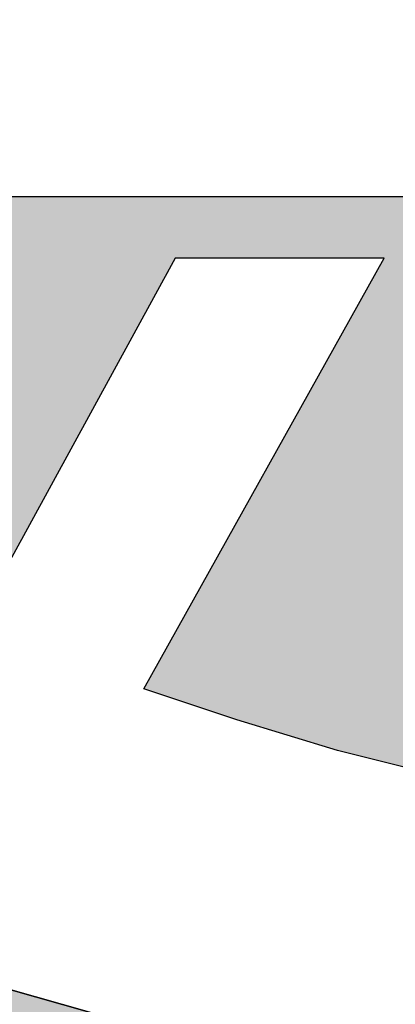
# Model space of a CAD drawing. Header units: millimetres. Extents: x -79464 to -76785, y -3788210 to -3782955.
# Tile 79 of 131: x -78331.13 to -78329.61, y -3785142.75 to -3785138.76. Entities that reach past the tile are written whole.
import ezdxf

# ---------------------------------------------------------------- set-up
doc = ezdxf.new("R2010")
doc.units = ezdxf.units.MM
doc.header["$LTSCALE"] = 8
doc.header["$MEASUREMENT"] = 0
doc.layers.add('VPM TEMPLATE', color=7, linetype='Continuous')

msp = doc.modelspace()

# ---------------------------------------------------------------- hatches: boundary and pattern name
at = {"layer": 'VPM TEMPLATE'}
for color, points in [(3, [(-78327.5191, -3785142.066), (-78327.9283, -3785142.0341), (-78328.3362, -3785142.0034), (-78328.7442, -3785141.9727), (-78329.1212, -3785141.9101), (-78329.4674, -3785141.8168), (-78329.8444, -3785141.7223), (-78330.2524, -3785141.5984), (-78330.6294, -3785141.4732), (-78329.6553, -3785139.7268), (-78330.5033, -3785139.7268), (-78331.1732, -3785140.9543), (-78331.666, -3785139.9759), (-78331.5714, -3785139.9759), (-78331.5714, -3785139.4776), (-78328.7763, -3785139.4776), (-78328.4623, -3785139.134), (-78327.5191, -3785139.134)]), (7, [(-78332.0745, -3785142.3151), (-78332.4825, -3785142.1592), (-78332.8595, -3785141.9408), (-78333.1319, -3785141.783), (-78333.2057, -3785142.0967), (-78333.2996, -3785142.5029), (-78333.3936, -3785142.9079), (-78332.9856, -3785143.0012), (-78332.6086, -3785143.0944), (-78332.2006, -3785143.1889), (-78331.7605, -3785143.2822), (-78331.3513, -3785143.3755), (-78330.9434, -3785143.4381), (-78330.5033, -3785143.5007), (-78330.0644, -3785143.5633), (-78330.2214, -3785143.3448), (-78330.3784, -3785143.1263), (-78330.562, -3785142.8709), (-78330.8494, -3785142.7827), (-78331.2895, -3785142.6588), (-78331.6975, -3785142.5029)]), (3, [(-78330.0644, -3785143.5633), (-78330.5033, -3785143.5007), (-78330.9434, -3785143.4381), (-78331.3513, -3785143.3755), (-78331.7605, -3785143.2822), (-78332.2006, -3785143.1889), (-78332.6086, -3785143.0944), (-78332.9856, -3785143.0012), (-78333.3936, -3785142.9079), (-78333.1319, -3785141.783), (-78332.8595, -3785141.9408), (-78332.4825, -3785142.1592), (-78332.0745, -3785142.3151), (-78331.6975, -3785142.5029), (-78331.2895, -3785142.6588), (-78330.8494, -3785142.7827), (-78330.562, -3785142.8709)])]:
    msp.add_hatch(color=color, dxfattribs=at).paths.add_polyline_path(points, flags=0)

# ---------------------------------------------------------------- linework, layer by layer
at = {"layer": 'VPM TEMPLATE', "color": 7, "lineweight": 18}
for p, q in [((-78331.3204, -3785141.2241), (-78330.5033, -3785139.7268)), ((-78330.6294, -3785141.4732), (-78329.6553, -3785139.7268)), ((-78330.5354, -3785139.7894), (-78330.5033, -3785139.7268)), ((-78329.6553, -3785139.7268), (-78330.5033, -3785139.7268)), ((-78330.5033, -3785139.7268), (-78330.4415, -3785139.7268)), ((-78330.4415, -3785139.7268), (-78329.6553, -3785139.7268)), ((-78330.2524, -3785141.5984), (-78330.6294, -3785141.4732)), ((-78330.2524, -3785141.5984), (-78329.8444, -3785141.7223)), ((-78329.4674, -3785141.8168), (-78329.8444, -3785141.7223)), ((-78331.2895, -3785142.6588), (-78330.8494, -3785142.7827))]:
    msp.add_line(p, q, dxfattribs=at)
at = {"layer": 'VPM TEMPLATE', "color": 7, "lineweight": 9}
msp.add_lwpolyline([(-78327.5191, -3785142.066), (-78327.5191, -3785139.134), (-78328.4623, -3785139.134), (-78328.7763, -3785139.4776), (-78331.5714, -3785139.4776), (-78331.5714, -3785139.9759), (-78332.6716, -3785139.9759), (-78332.6716, -3785137.3569)], dxfattribs=at)
at = {"layer": 'VPM TEMPLATE', "color": 3}
for points in [[(-78327.5191, -3785142.066), (-78327.9283, -3785142.0341), (-78328.3362, -3785142.0034), (-78328.7442, -3785141.9727), (-78329.1212, -3785141.9101), (-78329.4674, -3785141.8168), (-78329.8444, -3785141.7223), (-78330.2524, -3785141.5984), (-78330.6294, -3785141.4732), (-78329.6553, -3785139.7268), (-78330.5033, -3785139.7268), (-78331.1732, -3785140.9543), (-78331.666, -3785139.9759), (-78331.5714, -3785139.9759), (-78331.5714, -3785139.4776), (-78328.7763, -3785139.4776), (-78328.4623, -3785139.134), (-78327.5191, -3785139.134), (-78327.5191, -3785142.066), (-78327.5191, -3785142.066)], [(-78330.0644, -3785143.5633), (-78330.5033, -3785143.5007), (-78330.9434, -3785143.4381), (-78331.3513, -3785143.3755), (-78331.7605, -3785143.2822), (-78332.2006, -3785143.1889), (-78332.6086, -3785143.0944), (-78332.9856, -3785143.0012), (-78333.3936, -3785142.9079), (-78333.1319, -3785141.783), (-78332.8595, -3785141.9408), (-78332.4825, -3785142.1592), (-78332.0745, -3785142.3151), (-78331.6975, -3785142.5029), (-78331.2895, -3785142.6588), (-78330.8494, -3785142.7827), (-78330.562, -3785142.8709), (-78330.0644, -3785143.5633), (-78330.0644, -3785143.5633)]]:
    msp.add_lwpolyline(points, dxfattribs=at)
at = {"layer": 'VPM TEMPLATE', "color": 7}
msp.add_lwpolyline([(-78332.0745, -3785142.3151), (-78332.4825, -3785142.1592), (-78332.8595, -3785141.9408), (-78333.1319, -3785141.783), (-78333.2057, -3785142.0967), (-78333.2996, -3785142.5029), (-78333.3936, -3785142.9079), (-78332.9856, -3785143.0012), (-78332.6086, -3785143.0944), (-78332.2006, -3785143.1889), (-78331.7605, -3785143.2822), (-78331.3513, -3785143.3755), (-78330.9434, -3785143.4381), (-78330.5033, -3785143.5007), (-78330.0644, -3785143.5633), (-78330.2214, -3785143.3448), (-78330.3784, -3785143.1263), (-78330.562, -3785142.8709), (-78330.8494, -3785142.7827), (-78331.2895, -3785142.6588), (-78331.6975, -3785142.5029), (-78332.0745, -3785142.3151), (-78332.0745, -3785142.3151)], dxfattribs=at)

doc.saveas('drawing.dxf')
